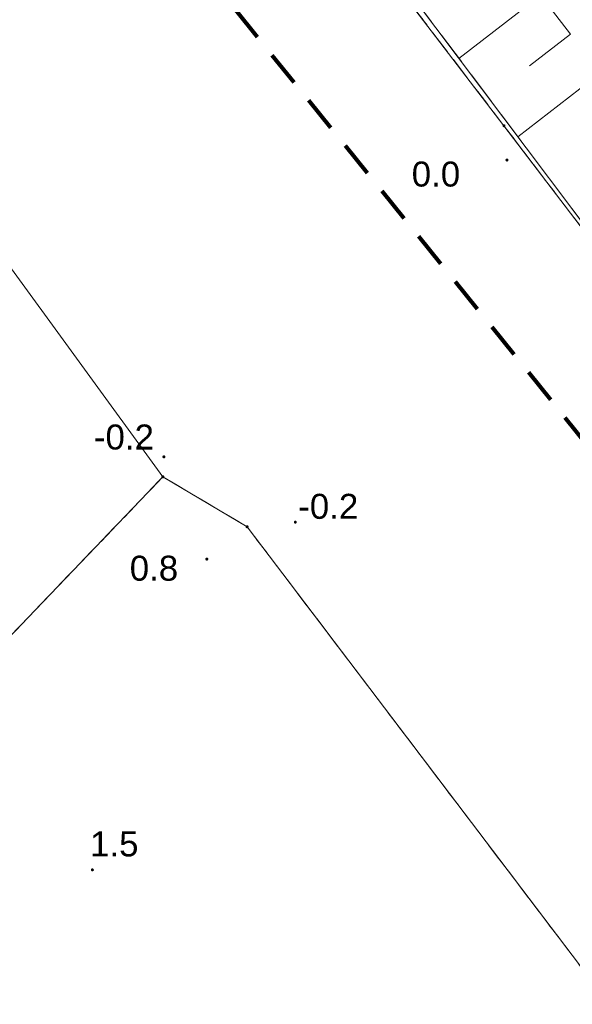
# Model space of a CAD drawing. Extents: x 5474185 to 5474933, y 5916077 to 5916824.
# Tile 17 of 256: x 5474326 to 5474342, y 5916496 to 5916525. Entities that reach past the tile are written whole.
import ezdxf

# ---------------------------------------------------------------- set-up
doc = ezdxf.new("R2010")
doc.units = 0
for name, pattern in [('216-500', [2.5, 1.5, -1]), ('PRZER1-1', [1, 0.5, -0.5]), ('PRZER2-1', [1.5, 1, -0.5])]:
    doc.linetypes.add(name, pattern=pattern)
for name, color, linetype, lineweight in [('GEPPGD', 253, 'CONTINUOUS', 18), ('GESDZI', 253, 'CONTINUOUS', 18), ('GESUZY', 253, 'CONTINUOUS', 18), ('GSPWPN', 253, 'CONTINUOUS', 13), ('GSPWPN_O', 253, 'CONTINUOUS', 13), ('GSSWWP', 254, 'CONTINUOUS', 18), ('GSSZSN', 254, 'CONTINUOUS', 18), ('Sieć wodociągowa', 253, 'CONTINUOUS', 40)]:
    doc.layers.add(name, color=color, linetype=linetype, lineweight=lineweight)
doc.styles.add('Arial', font='arial.ttf')

msp = doc.modelspace()

# ---------------------------------------------------------------- hatches: boundary and pattern name
at = {"layer": 'GEPPGD'}
for points in [[(5474340.18, 5916521.925), (5474340.166094, 5916521.927202), (5474340.15355, 5916521.933594), (5474340.143594, 5916521.94355), (5474340.137202, 5916521.956094), (5474340.135, 5916521.97), (5474340.137202, 5916521.983906), (5474340.143594, 5916521.99645), (5474340.15355, 5916522.006406), (5474340.166094, 5916522.012798), (5474340.18, 5916522.015), (5474340.193906, 5916522.012798), (5474340.20645, 5916522.006406), (5474340.216406, 5916521.99645), (5474340.222798, 5916521.983906), (5474340.225, 5916521.97), (5474340.222798, 5916521.956094), (5474340.216406, 5916521.94355), (5474340.20645, 5916521.933594), (5474340.193906, 5916521.927202)], [(5474329.93, 5916511.385), (5474329.916094, 5916511.387202), (5474329.90355, 5916511.393594), (5474329.893594, 5916511.40355), (5474329.887202, 5916511.416094), (5474329.885, 5916511.43), (5474329.887202, 5916511.443906), (5474329.893594, 5916511.45645), (5474329.90355, 5916511.466406), (5474329.916094, 5916511.472798), (5474329.93, 5916511.475), (5474329.943906, 5916511.472798), (5474329.95645, 5916511.466406), (5474329.966406, 5916511.45645), (5474329.972798, 5916511.443906), (5474329.975, 5916511.43), (5474329.972798, 5916511.416094), (5474329.966406, 5916511.40355), (5474329.95645, 5916511.393594), (5474329.943906, 5916511.387202)], [(5474332.46, 5916509.885), (5474332.446094, 5916509.887202), (5474332.43355, 5916509.893594), (5474332.423594, 5916509.90355), (5474332.417202, 5916509.916094), (5474332.415, 5916509.93), (5474332.417202, 5916509.943906), (5474332.423594, 5916509.95645), (5474332.43355, 5916509.966406), (5474332.446094, 5916509.972798), (5474332.46, 5916509.975), (5474332.473906, 5916509.972798), (5474332.48645, 5916509.966406), (5474332.496406, 5916509.95645), (5474332.502798, 5916509.943906), (5474332.505, 5916509.93), (5474332.502798, 5916509.916094), (5474332.496406, 5916509.90355), (5474332.48645, 5916509.893594), (5474332.473906, 5916509.887202)]]:
    msp.add_hatch(color=256, dxfattribs=at).paths.add_polyline_path(points)
at = {"layer": 'GSPWPN'}
for points in [[(5474340.27, 5916520.895), (5474340.258353, 5916520.896533), (5474340.2475, 5916520.901029), (5474340.23818, 5916520.90818), (5474340.231029, 5916520.9175), (5474340.226533, 5916520.928353), (5474340.225, 5916520.94), (5474340.226533, 5916520.951647), (5474340.231029, 5916520.9625), (5474340.23818, 5916520.97182), (5474340.2475, 5916520.978971), (5474340.258353, 5916520.983467), (5474340.27, 5916520.985), (5474340.281647, 5916520.983467), (5474340.2925, 5916520.978971), (5474340.30182, 5916520.97182), (5474340.308971, 5916520.9625), (5474340.313467, 5916520.951647), (5474340.315, 5916520.94), (5474340.313467, 5916520.928353), (5474340.308971, 5916520.9175), (5474340.30182, 5916520.90818), (5474340.2925, 5916520.901029), (5474340.281647, 5916520.896533)], [(5474329.96, 5916511.985), (5474329.948353, 5916511.986533), (5474329.9375, 5916511.991029), (5474329.92818, 5916511.99818), (5474329.921029, 5916512.0075), (5474329.916533, 5916512.018353), (5474329.915, 5916512.03), (5474329.916533, 5916512.041647), (5474329.921029, 5916512.0525), (5474329.92818, 5916512.06182), (5474329.9375, 5916512.068971), (5474329.948353, 5916512.073467), (5474329.96, 5916512.075), (5474329.971647, 5916512.073467), (5474329.9825, 5916512.068971), (5474329.99182, 5916512.06182), (5474329.998971, 5916512.0525), (5474330.003467, 5916512.041647), (5474330.005, 5916512.03), (5474330.003467, 5916512.018353), (5474329.998971, 5916512.0075), (5474329.99182, 5916511.99818), (5474329.9825, 5916511.991029), (5474329.971647, 5916511.986533)], [(5474333.91, 5916510.025), (5474333.898353, 5916510.026533), (5474333.8875, 5916510.031029), (5474333.87818, 5916510.03818), (5474333.871029, 5916510.0475), (5474333.866533, 5916510.058353), (5474333.865, 5916510.07), (5474333.866533, 5916510.081647), (5474333.871029, 5916510.0925), (5474333.87818, 5916510.10182), (5474333.8875, 5916510.108971), (5474333.898353, 5916510.113467), (5474333.91, 5916510.115), (5474333.921647, 5916510.113467), (5474333.9325, 5916510.108971), (5474333.94182, 5916510.10182), (5474333.948971, 5916510.0925), (5474333.953467, 5916510.081647), (5474333.955, 5916510.07), (5474333.953467, 5916510.058353), (5474333.948971, 5916510.0475), (5474333.94182, 5916510.03818), (5474333.9325, 5916510.031029), (5474333.921647, 5916510.026533)], [(5474331.25, 5916508.915), (5474331.238353, 5916508.916533), (5474331.2275, 5916508.921029), (5474331.21818, 5916508.92818), (5474331.211029, 5916508.9375), (5474331.206533, 5916508.948353), (5474331.205, 5916508.96), (5474331.206533, 5916508.971647), (5474331.211029, 5916508.9825), (5474331.21818, 5916508.99182), (5474331.2275, 5916508.998971), (5474331.238353, 5916509.003467), (5474331.25, 5916509.005), (5474331.261647, 5916509.003467), (5474331.2725, 5916508.998971), (5474331.28182, 5916508.99182), (5474331.288971, 5916508.9825), (5474331.293467, 5916508.971647), (5474331.295, 5916508.96), (5474331.293467, 5916508.948353), (5474331.288971, 5916508.9375), (5474331.28182, 5916508.92818), (5474331.2725, 5916508.921029), (5474331.261647, 5916508.916533)], [(5474327.81, 5916499.585), (5474327.798353, 5916499.586533), (5474327.7875, 5916499.591029), (5474327.77818, 5916499.59818), (5474327.771029, 5916499.6075), (5474327.766533, 5916499.618353), (5474327.765, 5916499.63), (5474327.766533, 5916499.641647), (5474327.771029, 5916499.6525), (5474327.77818, 5916499.66182), (5474327.7875, 5916499.668971), (5474327.798353, 5916499.673467), (5474327.81, 5916499.675), (5474327.821647, 5916499.673467), (5474327.8325, 5916499.668971), (5474327.84182, 5916499.66182), (5474327.848971, 5916499.6525), (5474327.853467, 5916499.641647), (5474327.855, 5916499.63), (5474327.853467, 5916499.618353), (5474327.848971, 5916499.6075), (5474327.84182, 5916499.59818), (5474327.8325, 5916499.591029), (5474327.821647, 5916499.586533)]]:
    msp.add_hatch(color=256, dxfattribs=at).paths.add_polyline_path(points)

# ---------------------------------------------------------------- linework, layer by layer
at = {"layer": 'GESDZI', "linetype": 'Continuous', "lineweight": 13}
for p, q in [((5474336.35, 5916526.97, 10.22), (5474340.18, 5916521.97, 10.22)), ((5474340.18, 5916521.97, 10.22), (5474336.35, 5916526.97, 10.22)), ((5474340.18, 5916521.97, 10.22), (5474371.68, 5916480.63, 10.22)), ((5474371.68, 5916480.63, 10.22), (5474340.18, 5916521.97, 10.22)), ((5474329.93, 5916511.43, 10.22), (5474319.07, 5916500.11, 10.22)), ((5474319.07, 5916500.11, 10.22), (5474329.93, 5916511.43, 10.22)), ((5474332.46, 5916509.93, 10.22), (5474329.93, 5916511.43, 10.22)), ((5474329.93, 5916511.43, 10.22), (5474332.46, 5916509.93, 10.22)), ((5474345.75, 5916492.43, 10.22), (5474332.46, 5916509.93, 10.22)), ((5474332.46, 5916509.93, 10.22), (5474345.75, 5916492.43, 10.22))]:
    msp.add_line(p, q, dxfattribs=at)
at = {"layer": 'GESUZY', "linetype": 'PRZER1-1', "lineweight": 13}
for p, q in [((5474340.18, 5916521.97, 10.08), (5474336.35, 5916526.97, 10.08)), ((5474336.35, 5916526.97, 10.08), (5474340.18, 5916521.97, 10.08)), ((5474371.68, 5916480.63, 10.08), (5474340.18, 5916521.97, 10.08)), ((5474340.18, 5916521.97, 10.08), (5474371.68, 5916480.63, 10.08)), ((5474319.07, 5916500.11, 10.08), (5474329.93, 5916511.43, 10.08)), ((5474329.93, 5916511.43, 10.08), (5474319.07, 5916500.11, 10.08)), ((5474329.93, 5916511.43, 10.08), (5474332.46, 5916509.93, 10.08)), ((5474332.46, 5916509.93, 10.08), (5474329.93, 5916511.43, 10.08)), ((5474332.46, 5916509.93, 10.08), (5474345.75, 5916492.43, 10.08)), ((5474345.75, 5916492.43, 10.08), (5474332.46, 5916509.93, 10.08))]:
    msp.add_line(p, q, dxfattribs=at)
at = {"layer": 'GSSWWP', "linetype": 'Continuous', "lineweight": 13}
for p, q in [((5474346.11, 5916514.3, 10.06), (5474336.07, 5916527.66, 10.06)), ((5474329.93, 5916511.43, 10.06), (5474323.32, 5916520.49, 10.06)), ((5474319.07, 5916500.11, 10.06), (5474329.93, 5916511.43, 10.06)), ((5474329.93, 5916511.43, 10.06), (5474332.46, 5916509.93, 10.06)), ((5474332.46, 5916509.93, 10.06), (5474345.75, 5916492.43, 10.06))]:
    msp.add_line(p, q, dxfattribs=at)
at = {"layer": 'GSSZSN', "linetype": 'PRZER2-1', "lineweight": 13}
for p, q in [((5474334.22, 5916535, 10.06), (5474346.82, 5916518.73, 10.06)), ((5474346.11, 5916514.3, 10.06), (5474336.07, 5916527.66, 10.06))]:
    msp.add_line(p, q, dxfattribs=at)
at = {"layer": 'GSSZSN', "linetype": 'Continuous', "lineweight": 18, "elevation": 10.06, "flags": 128}
for points in [[(5474341.276626, 5916525.887991), (5474338.82719, 5916523.99107)], [(5474342.179228, 5916524.722489), (5474340.946061, 5916523.767486)], [(5474343.081829, 5916523.556987), (5474340.598599, 5916521.633896)]]:
    msp.add_lwpolyline(points, dxfattribs=at)
at = {"layer": 'Sieć wodociągowa', "linetype": '216-500', "lineweight": 80, "ltscale": 0.7, "flags": 128}
msp.add_lwpolyline([(5474639.869806, 5916212.126617), (5474591.959812, 5916281.625874), (5474551.712383, 5916254.056825), (5474329.196562, 5916529.052215), (5474464.624498, 5916643.592803), (5474589.816575, 5916486.173867), (5474604.985748, 5916472.173823), (5474772.523912, 5916261.364361), (5474653.387527, 5916193.483494), (5474639.869806, 5916212.126617)], close=True, dxfattribs=at)

# ---------------------------------------------------------------- texts
at = {"layer": 'GSPWPN_O', "linetype": 'Continuous', "lineweight": 0, "style": 'Arial'}
for s, p in [('0.0', (5474337.407581, 5916520.143883, 10.8)), ('-0.2', (5474327.855439, 5916512.249664, 10.8)), ('-0.2', (5474333.995667, 5916510.168728, 10.8)), ('0.8', (5474328.932544, 5916508.311272, 10.8)), ('1.5', (5474327.739686, 5916500.034325, 10.8))]:
    msp.add_text(s, height=0.75, dxfattribs=at).set_placement(p)

doc.saveas('drawing.dxf')
